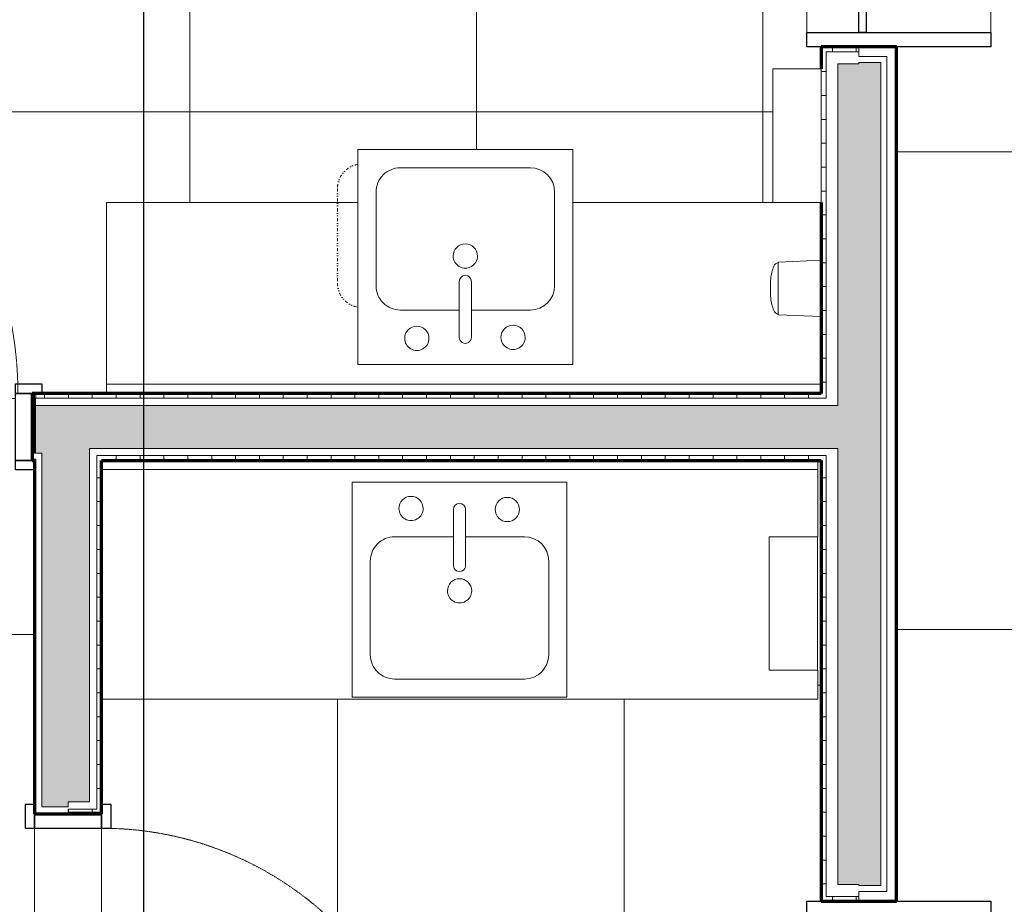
# Model space of a CAD drawing. Header units: millimetres. Extents: x -34717 to 7230, y -21919 to 4394.
# Tile 13 of 48: x -26402 to -24340, y -4443 to -2591. Entities that reach past the tile are written whole.
import ezdxf

# ---------------------------------------------------------------- set-up
doc = ezdxf.new("R2010")
doc.units = ezdxf.units.MM
doc.linetypes.add('_Tracejado pequeno', pattern=[2.25, 1.5, -0.75])
doc.linetypes.add('Traço ponto ponto', pattern=[20.6375, 6.35, -4.7625, 0, -4.7625, 0, -4.7625])
for name, color, linetype, lineweight in [('A-DOOR', 31, 'Continuous', 18), ('A-DOOR-FRAM', 31, 'Continuous', 25), ('A-DOOR-HDLN', 31, '_Tracejado pequeno', 18), ('A-FLOR-PATT', 8, 'Continuous', 18), ('A-GENM', 13, 'Continuous', 18), ('A-GLAZ', 151, 'Continuous', 18), ('A-WALL', 113, 'Continuous', 18), ('A-WALL-PATT', 111, 'Continuous', 70), ('G-ANNO-SYMB', 111, 'Continuous', 9), ('P-SANR-FIXT', 6, 'Continuous', 18), ('Q-CASE', 31, 'Continuous', 18), ('Q-SPCQ', 91, 'Continuous', 18)]:
    doc.layers.add(name, color=color, linetype=linetype, lineweight=lineweight)
pattern_1 = [(0, (0, 0), (0, 50), []), (90, (0, 0), (-50, 3e-15), [])]

# ---------------------------------------------------------------- blocks, each defined once
blk = doc.blocks.new('Topo de bancada do banheiro com buraco de pia quadrado - Profundidade 400mm-4355601-PLANTA TÉRREO - LAYOUT')
at = {"layer": 'Q-CASE', "linetype": 'Traço ponto ponto'}
blk.add_line((-785.1, 429.2), (-785.1, 230.8), dxfattribs=at)
at = {"layer": 'Q-CASE'}
for p, q in [((-1268.7, 400), (-742.3, 400)), ((-1268.7, 0), (-1268.7, 400)), ((-292.3, 400), (126.5, 400)), ((-1268.7, 19.1), (228.1, 19.1))]:
    blk.add_line(p, q, dxfattribs=at)
at = {"layer": 'Q-CASE', "linetype": 'Traço ponto ponto'}
for centre, start, end in [((-734.3, 429.2), 99.4574, 180), ((-734.3, 230.8), 180, 260.5426)]:
    blk.add_arc(centre, 50.8, start, end, dxfattribs=at)
blk = doc.blocks.new('PORTA - PN2 - 1_00 x 2_10 m-3995029-PLANTA TÉRREO - LAYOUT')
at = {"layer": 'A-DOOR', "lineweight": 25}
for p, q in [((390, -70), (420, -70)), ((390, -850), (390, -70)), ((420, -90), (420, -850)), ((420, -850), (390, -850))]:
    blk.add_line(p, q, dxfattribs=at)
at = {"layer": 'A-DOOR-FRAM'}
for p, q in [((-400.1, 90), (-360, 90)), ((-360, 90), (-360, 70)), ((420, 70), (420, 90)), ((420, 90), (475, 90)), ((475, 90), (475, 70)), ((-395, 70), (-360, 70)), ((-360, 70), (-395, 70)), ((-360, 70), (-360, -70)), ((420, -70), (420, 70)), ((420, 70), (455, 70)), ((455, 70), (420, 70)), ((-415, -90), (-415, -70)), ((-360, -70), (-395, -70)), ((-395, -70), (-360, -70)), ((-360, -70), (-360, -90)), ((455, -70), (420, -70)), ((420, -70), (455, -70)), ((420, -90), (420, -70)), ((-360, -90), (-415, -90)), ((475, -90), (420, -90))]:
    blk.add_line(p, q, dxfattribs=at)
at = {"layer": 'A-DOOR-HDLN'}
blk.add_arc((415, -70), 780, 180, 270.2033, dxfattribs=at)
blk = doc.blocks.new('PORTA - PN04 - 0_76 x 2_10-4356556-PLANTA TÉRREO - LAYOUT')
at = {"layer": 'A-DOOR', "lineweight": 25}
for p, q in [((380, 770), (350, 770)), ((350, 770), (350, 70)), ((380, 90), (380, 770)), ((350, 70), (380, 70))]:
    blk.add_line(p, q, dxfattribs=at)
at = {"layer": 'A-DOOR-FRAM'}
for p, q in [((-320, 90), (-370, 90)), ((-370, 90), (-370, 70)), ((-320, 70), (-320, 90)), ((430, 90), (380, 90)), ((380, 90), (380, 70)), ((-320, 70), (-350, 70)), ((-350, 70), (-320, 70)), ((-320, -70), (-320, 70)), ((410, 70), (380, 70)), ((380, 70), (380, -70)), ((380, 70), (410, 70)), ((-370, -70), (-370, -90)), ((-350, -70), (-320, -70)), ((-320, -70), (-350, -70)), ((-320, -90), (-320, -70)), ((380, -70), (410, -70)), ((410, -70), (380, -70)), ((380, -70), (380, -90)), ((430, -90), (430, -70)), ((-370, -90), (-320, -90)), ((380, -90), (430, -90))]:
    blk.add_line(p, q, dxfattribs=at)
at = {"layer": 'A-DOOR-HDLN'}
blk.add_arc((380, 70), 700, 90.1826, 180, dxfattribs=at)
blk = doc.blocks.new('Janela branca translucida - JN2 - Janela branca translucida-4332271-PLANTA TÉRREO - LAYOUT')
at = {"layer": 'A-GLAZ', "lineweight": 25}
for p, q in [((-250, 108.75), (-220, 108.75)), ((-250, 78.75), (-250, 108.75)), ((-220, 108.75), (-220, -276.35)), ((220, -276.35), (220, 108.75)), ((220, 108.75), (250, 108.75)), ((250, 108.75), (250, 78.75)), ((-220, 0), (220, 0)), ((-220, -15), (-220, 0)), ((220, 0), (220, -15)), ((220, -15), (-220, -15)), ((-250, -276.35), (-250, -78.75)), ((250, -78.75), (250, -276.35)), ((-220, -276.35), (-250, -276.35)), ((250, -276.35), (220, -276.35))]:
    blk.add_line(p, q, dxfattribs=at)
at = {"layer": 'A-GLAZ'}
for p, q in [((220, 108.75), (-220, 108.75)), ((-220, 0), (220, 0)), ((-220, -276.35), (220, -276.35))]:
    blk.add_line(p, q, dxfattribs=at)
blk = doc.blocks.new('Topo de bancada do banheiro com buraco de pia  - Profundidade 600 mm-4355457-PLANTA TÉRREO - LAYOUT')
at = {"layer": 'Q-CASE'}
for p, q in [((-1268.7, -19.1), (231.3, -19.1)), ((231.3, -160), (231.3, 0)), ((231.3, -500), (231.3, -439.4)), ((-1268.7, -500), (231.3, -500))]:
    blk.add_line(p, q, dxfattribs=at)
blk = doc.blocks.new('Pia da cozinha-Ilha - 450 x 450 mm-2968522-PLANTA TÉRREO - LAYOUT')
at = {"layer": 'P-SANR-FIXT'}
for p, q in [((-209.3, 222.7), (240.7, 222.7)), ((-209.3, -227.3), (-209.3, 222.7)), ((240.7, 222.7), (240.7, -227.3)), ((-120.4, 184.6), (151.8, 184.6)), ((-171.2, -62.2), (-171.2, 133.8)), ((202.6, 133.8), (202.6, -62.2)), ((3, -170.2), (3, -53.1)), ((28.4, -170.2), (28.4, -53.1)), ((3, -113), (-120.4, -113)), ((151.8, -113), (28.4, -113)), ((240.7, -227.3), (-209.3, -227.3))]:
    blk.add_line(p, q, dxfattribs=at)
for centre, radius, start, end in [((-120.4, 133.8), 50.8, 90, 180), ((151.8, 133.8), 50.8, 360, 90), ((15.7, 0), 25.4, 360, 180), ((15.7, 0), 25.4, 180, 0), ((15.7, -53.1), 12.7, 360, 180), ((-120.4, -62.2), 50.8, 180, 270), ((151.8, -62.2), 50.8, 270, 0), ((-84.3, -170.2), 25.4, 0, 180), ((117.3, -172.3), 25.4, 360, 180), ((-84.3, -170.2), 25.4, 180, 0), ((15.7, -170.2), 12.7, 180, 0), ((117.3, -172.3), 25.4, 180, 0)]:
    blk.add_arc(centre, radius, start, end, dxfattribs=at)
blk = doc.blocks.new('Pia da cozinha-Ilha - 450 x 450 mm-2935830-PLANTA TÉRREO - LAYOUT')
at = {"layer": 'P-SANR-FIXT'}
for p, q in [((240.7, 227.3), (-209.3, 227.3)), ((-209.3, 227.3), (-209.3, -222.7)), ((240.7, -222.7), (240.7, 227.3)), ((3, 170.2), (3, 53.1)), ((28.4, 170.2), (28.4, 53.1)), ((3, 113), (-120.4, 113)), ((151.8, 113), (28.4, 113)), ((-171.2, 62.2), (-171.2, -133.8)), ((202.6, -133.8), (202.6, 62.2)), ((-120.4, -184.6), (151.8, -184.6)), ((-209.3, -222.7), (240.7, -222.7))]:
    blk.add_line(p, q, dxfattribs=at)
for centre, radius, start, end in [((-84.3, 170.2), 25.4, 360, 180), ((117.3, 172.3), 25.4, 360, 180), ((-84.3, 170.2), 25.4, 180, 0), ((15.7, 170.2), 12.7, 360, 180), ((117.3, 172.3), 25.4, 180, 0), ((-120.4, 62.2), 50.8, 90, 180), ((151.8, 62.2), 50.8, 360, 90), ((15.7, 53.1), 12.7, 180, 0), ((15.7, 0), 25.4, 360, 180), ((15.7, 0), 25.4, 180, 0), ((-120.4, -133.8), 50.8, 180, 270), ((151.8, -133.8), 50.8, 270, 0)]:
    blk.add_arc(centre, radius, start, end, dxfattribs=at)
blk = doc.blocks.new('Soap_Dispenser-Bradley_Corp_Diplomat-6A01-11 - 6A01-11-V20-PLANTA TÉRREO - LAYOUT')
at = {"layer": 'A-GENM'}
for p, q in [((-24813.8, -3099.1), (-24813.8, -3153.4)), ((-24829.4, -3137.7), (-24829.1, -3133)), ((-24829.4, -3153.5), (-24829.4, -3137.7)), ((-24829.4, -3169.3), (-24829.4, -3153.5)), ((-24813.8, -3153.4), (-24813.8, -3207.9)), ((-24829.1, -3174), (-24829.4, -3169.3))]:
    blk.add_line(p, q, dxfattribs=at)
for centre, radius, start, end in [((-24731, -3143.6), 98.7, 158.3379, 173.8245), ((-24807.2, -3115.5), 17.7, 111.9638, 151.8557), ((-24731, -3163.4), 98.7, 186.1755, 201.6621), ((-24807.2, -3191.5), 17.7, 208.1443, 248.0362)]:
    blk.add_arc(centre, radius, start, end, dxfattribs=at)
at = {"layer": 'Q-SPCQ'}
for p, q in [((-24813.8, -3098.4), (-24723.3, -3094.6)), ((-24813.8, -3099.1), (-24813.8, -3098.4)), ((-24813.8, -3208.6), (-24813.8, -3207.9)), ((-24723.3, -3212.4), (-24813.8, -3208.6))]:
    blk.add_line(p, q, dxfattribs=at)
blk = doc.blocks.new('Towel_Dispenser-Bradley_Corp-250-33 - Towel_Dispenser-Bradley_Corp-250-33-3617267-PLANTA TÉRREO - LAYOUT')
at = {"layer": 'Q-SPCQ'}
for p, q in [((-25482.7, -5834.4), (-25203.3, -5834.4)), ((-25482.7, -5936), (-25482.7, -5834.4)), ((-25203.3, -5834.4), (-25203.3, -5936)), ((-25203.3, -5936), (-25482.7, -5936))]:
    blk.add_line(p, q, dxfattribs=at)

msp = doc.modelspace()

# ---------------------------------------------------------------- hatches: boundary and pattern name
at = {"layer": 'A-FLOR-PATT'}
h = msp.add_hatch(dxfattribs=at)
h.set_pattern_fill('FP_63', color=256, style=0, pattern_type=2)
h.set_pattern_definition([(0, (-25041.1, -8868.5), (0, 1000), []), (90, (-25041.1, -8868.5), (-1000, 6e-14), [])])
h.paths.add_polyline_path([(-22041.115, -11868.492), (-22041.115, -6178.492), (-22066.115, -6178.492), (-22066.115, -518.492), (-24565.802, -518.492), (-24565.802, -603.492), (-22110.904, -603.492), (-22110.904, -653.492), (-24565.802, -653.492), (-24565.802, -2148.292), (-24368.202, -2148.292), (-24368.202, -2648.292), (-24565.802, -2648.292), (-24565.802, -4435.992), (-24368.202, -4435.992), (-24368.202, -4935.992), (-24565.802, -4935.992), (-24565.802, -6093.492), (-30065.802, -6093.492), (-30065.802, -11868.492), (-28977.327, -11868.492), (-28977.327, -11803.492), (-28877.327, -11803.492), (-28877.327, -11868.492), (-26977.327, -11868.492), (-26977.327, -11803.492), (-26877.327, -11803.492), (-26877.327, -11868.492), (-22377.327, -11868.492), (-22377.327, -11803.492), (-22277.327, -11803.492), (-22277.327, -11868.492), (-22075.558, -11868.492)], flags=0)
h.paths.add_polyline_path([(-30001.92, -11858.492), (-30030.802, -11858.492), (-30030.802, -6218.492), (-29980.802, -6218.492), (-29981.376, -11858.492), (-29999.332, -11858.492)], flags=0)
h.paths.add_polyline_path([(-24865.802, -8468.492), (-25065.802, -8468.492), (-25065.802, -8318.492), (-24865.802, -8318.492)], flags=0)
h.paths.add_polyline_path([(-29965.221, -8468.492), (-29965.221, -8318.492), (-29765.221, -8318.492), (-29765.221, -8468.492), (-29841.614, -8468.492)], flags=0)
h.paths.add_polyline_path([(-25065.802, -6368.492), (-25065.802, -6218.492), (-24865.802, -6218.492), (-24865.802, -6368.492)], flags=0)
h.paths.add_polyline_path([(-29965.221, -6368.492), (-29965.221, -6218.492), (-29765.221, -6218.492), (-29765.221, -6368.492), (-29841.614, -6368.492)], flags=0)
h = msp.add_hatch(dxfattribs=at)
h.set_pattern_fill('FP_64', color=256, style=0, pattern_type=2)
h.set_pattern_definition([(270, (-27845.8, -3384.74), (600, 4e-14), []), (0, (-27845.8, -3384.74), (0, 600), [])])
h.paths.add_polyline_path([(-26410.802, -3513.492), (-26410.802, -3353.492), (-26355.802, -3353.492), (-26355.802, -3373.492), (-26220.088, -3373.492), (-26220.088, -2973.492), (-25693.659, -2973.492), (-25693.659, -2863.192), (-25243.659, -2863.192), (-25243.659, -2973.492), (-24824.902, -2973.492), (-24824.902, -2694.092), (-24723.302, -2694.092), (-24723.302, -2648.292), (-24753.302, -2648.292), (-24753.302, -2148.292), (-24723.302, -2148.292), (-24723.302, -2028.292), (-24767.502, -2028.292), (-24767.502, -2003.292), (-24723.302, -2003.292), (-24723.302, -1305.379), (-24841.256, -1305.106), (-24843.952, -1301.159), (-24843.952, -1050.824), (-24842.139, -1047.367), (-24840.283, -1046.604), (-24723.302, -1046.604), (-24723.302, -675.992), (-25543.615, -675.992), (-25543.615, -2003.292), (-25417.502, -2003.292), (-25417.502, -2028.292), (-25615.802, -2028.292), (-25615.802, -2003.292), (-25568.615, -2003.292), (-25568.615, -675.992), (-26393.302, -675.992), (-26393.302, -2003.292), (-26265.802, -2003.292), (-26265.802, -2028.292), (-26475.802, -2028.292), (-26475.802, -2003.292), (-26418.302, -2003.292), (-26418.302, -675.992), (-27245.802, -675.992), (-27245.802, -1026.604), (-27127.848, -1026.877), (-27125.152, -1030.824), (-27125.152, -1281.159), (-27126.965, -1284.616), (-27128.821, -1285.379), (-27245.802, -1285.379), (-27245.616, -2003.292), (-27125.802, -2003.292), (-27125.802, -2028.292), (-27245.802, -2028.292), (-27245.802, -3353.492), (-27190.802, -3353.492), (-27190.802, -3513.492), (-26554.188, -3513.492)], flags=0)
h.paths.add_polyline_path([(-25984.552, -1340.992), (-26034.128, -1336.863), (-26079.552, -1325.992), (-26101.872, -1311.955), (-26120.515, -1293.311), (-26134.552, -1270.992), (-26160.87, -1186.498), (-26175.076, -1099.147), (-26176.89, -1010.668), (-26166.276, -922.809), (-26143.444, -837.307), (-26150.448, -835.376), (-26158.622, -831.88), (-26166.789, -825.708), (-26173.232, -817.752), (-26177.571, -808.48), (-26179.552, -798.435), (-26179.552, -715.096), (-26178.56, -707.563), (-26175.653, -700.544), (-26171.028, -694.516), (-26165, -689.891), (-26157.981, -686.983), (-26150.448, -685.992), (-25818.656, -685.992), (-25811.124, -686.983), (-25802.828, -690.87), (-25798.077, -694.516), (-25793.451, -700.544), (-25790.544, -707.563), (-25789.552, -715.096), (-25789.552, -798.435), (-25791.533, -808.48), (-25795.872, -817.752), (-25802.828, -826.096), (-25810.483, -831.88), (-25822.776, -836.613), (-25825.66, -837.307), (-25802.828, -922.809), (-25792.214, -1010.668), (-25794.028, -1099.147), (-25808.234, -1186.498), (-25834.552, -1270.992), (-25849.604, -1294.326), (-25867.233, -1311.955), (-25889.552, -1325.992), (-25936.464, -1337.219), (-25977.902, -1340.47)], flags=0)
h.paths.add_polyline_path([(-25106.654, -1340.992), (-25156.23, -1336.863), (-25201.654, -1325.992), (-25223.974, -1311.955), (-25242.617, -1293.311), (-25256.654, -1270.992), (-25282.972, -1186.498), (-25297.178, -1099.147), (-25298.992, -1010.668), (-25288.378, -922.809), (-25265.546, -837.307), (-25272.55, -835.376), (-25280.724, -831.88), (-25288.891, -825.708), (-25295.334, -817.752), (-25299.673, -808.48), (-25301.654, -798.435), (-25301.654, -715.096), (-25300.662, -707.563), (-25297.755, -700.544), (-25293.13, -694.516), (-25287.102, -689.891), (-25280.083, -686.983), (-25272.55, -685.992), (-24940.758, -685.992), (-24933.226, -686.983), (-24924.93, -690.87), (-24920.179, -694.516), (-24915.553, -700.544), (-24912.646, -707.563), (-24911.654, -715.096), (-24911.654, -798.435), (-24913.635, -808.48), (-24917.974, -817.752), (-24924.93, -826.096), (-24932.585, -831.88), (-24944.878, -836.613), (-24947.762, -837.307), (-24924.93, -922.809), (-24914.316, -1010.668), (-24916.13, -1099.147), (-24930.337, -1186.498), (-24956.654, -1270.992), (-24971.706, -1294.326), (-24989.345, -1311.962), (-25011.654, -1325.992), (-25058.566, -1337.219), (-25100.005, -1340.47)], flags=0)
h.paths.add_polyline_path([(-26862.45, -1340.992), (-26912.025, -1336.863), (-26957.45, -1325.992), (-26979.769, -1311.955), (-26998.413, -1293.311), (-27012.45, -1270.992), (-27038.768, -1186.498), (-27052.974, -1099.147), (-27054.788, -1010.668), (-27044.174, -922.809), (-27021.342, -837.307), (-27028.346, -835.376), (-27036.52, -831.88), (-27044.687, -825.708), (-27051.13, -817.752), (-27055.469, -808.48), (-27057.45, -798.435), (-27057.45, -715.096), (-27056.458, -707.563), (-27053.551, -700.544), (-27048.926, -694.516), (-27042.898, -689.891), (-27035.879, -686.983), (-27028.346, -685.992), (-26696.554, -685.992), (-26689.022, -686.983), (-26680.726, -690.87), (-26675.974, -694.516), (-26671.349, -700.544), (-26668.442, -707.563), (-26667.45, -715.096), (-26667.45, -798.435), (-26669.431, -808.48), (-26673.77, -817.752), (-26680.726, -826.096), (-26688.381, -831.88), (-26700.674, -836.613), (-26703.558, -837.307), (-26680.726, -922.809), (-26670.112, -1010.668), (-26671.926, -1099.147), (-26686.132, -1186.498), (-26712.45, -1270.992), (-26727.502, -1294.326), (-26745.131, -1311.955), (-26767.45, -1325.992), (-26814.362, -1337.219), (-26855.8, -1340.47)], flags=0)
h = msp.add_hatch(dxfattribs=at)
h.set_pattern_fill('FP_65', color=256, style=0, pattern_type=2)
h.set_pattern_definition([(90, (-27315.8, -4478.5), (-600, 4e-14), []), (180, (-27315.8, -4478.5), (-7e-14, -600), [])])
h.paths.add_polyline_path([(-27211.673, -5443.492), (-26370.802, -5443.492), (-26370.802, -5203.492), (-26390.802, -5203.492), (-26390.802, -5153.492), (-26370.802, -5153.492), (-26370.802, -5033.492), (-26390.802, -5033.492), (-26390.802, -4983.492), (-26370.802, -4983.492), (-26370.802, -4283.492), (-26390.802, -4283.492), (-26390.802, -4233.492), (-26370.802, -4233.492), (-26370.802, -3533.492), (-26410.802, -3533.492), (-26410.802, -3513.492), (-27190.802, -3513.492), (-27190.802, -3533.492), (-27245.802, -3533.492), (-27245.802, -3513.492), (-27385.802, -3513.492), (-27385.802, -3533.492), (-27440.802, -3533.492), (-27440.802, -3513.492), (-28220.802, -3513.492), (-28220.802, -3533.492), (-28260.802, -3533.492), (-28260.802, -4134.742), (-28240.802, -4134.742), (-28240.802, -4189.742), (-28260.802, -4189.742), (-28260.802, -5119.742), (-28240.802, -5119.742), (-28240.802, -5174.742), (-28260.802, -5174.742), (-28260.802, -5443.492), (-27507.137, -5443.492)], flags=0)
h = msp.add_hatch(dxfattribs=at)
h.set_pattern_fill('FP_72', color=256, style=0, pattern_type=2)
h.set_pattern_definition([(270, (-27536.76, -3384.74), (600, 4e-14), []), (0, (-27536.76, -3384.74), (0, 600), [])])
h.paths.add_polyline_path([(-26210.802, -5033.492), (-24723.302, -5033.492), (-24723.302, -4935.992), (-24753.302, -4935.992), (-24753.302, -4435.992), (-24723.302, -4435.992), (-24723.302, -3513.492), (-24730.802, -3513.492), (-24730.802, -4013.492), (-26230.802, -4013.492), (-26230.802, -4233.492), (-26210.802, -4233.492), (-26210.802, -4283.492), (-26230.802, -4283.492), (-26230.802, -4983.492), (-26210.802, -4983.492), (-26210.802, -4984.155)], flags=0)
at = {"layer": 'A-WALL-PATT'}
h = msp.add_hatch(color=256, dxfattribs=at)
h.paths.add_polyline_path([(-24598.302, -6060.992), (-24598.302, -4968.492), (-24644.552, -4968.492), (-24644.552, -4970.992), (-24688.302, -4970.992), (-24688.302, -6060.992)], flags=0)
h.paths.add_polyline_path([(-24644.432, -4403.492), (-24598.302, -4403.492), (-24598.302, -2680.792), (-24644.552, -2680.792), (-24644.552, -2683.292), (-24688.302, -2683.292), (-24688.302, -4400.992), (-24644.552, -4400.992), (-24644.552, -4403.492)], flags=0)
h.paths.add_polyline_path([(-24598.302, -2115.792), (-24598.302, -640.992), (-24688.302, -641.227), (-24688.302, -2113.292), (-24644.552, -2113.292), (-24644.552, -2115.792)], flags=0)
at = {"layer": 'A-WALL-PATT', "lineweight": 18}
h = msp.add_hatch(dxfattribs=at)
h.set_pattern_fill('FP_23', color=256, style=0, pattern_type=2)
h.set_pattern_definition(pattern_1)
h.paths.add_polyline_path([(-24713.302, -5945.992), (-24713.302, -5163.492), (-24723.302, -5163.492), (-24723.302, -5945.992)], flags=0)
h.paths.add_polyline_path([(-24723.302, -5043.492), (-24713.302, -5043.492), (-24713.302, -4945.992), (-24644.552, -4945.992), (-24644.552, -4935.992), (-24723.302, -4935.992), (-24723.302, -5033.492)], flags=0)
h.paths.add_polyline_path([(-24723.302, -4435.992), (-24644.552, -4435.992), (-24644.552, -4425.992), (-24713.302, -4425.992), (-24713.302, -3503.492), (-24723.302, -3503.492), (-24723.302, -4425.992)], flags=0)
h.paths.add_polyline_path([(-24722.723, -3383.492), (-24713.302, -3383.492), (-24713.302, -2658.292), (-24644.552, -2658.292), (-24644.552, -2648.292), (-24723.302, -2648.292), (-24723.302, -3383.492)], flags=0)
h.paths.add_polyline_path([(-24723.302, -2148.292), (-24644.552, -2148.292), (-24644.552, -2138.292), (-24713.302, -2138.292), (-24713.773, -2028.292), (-24723.302, -2028.292), (-24723.302, -2138.292)], flags=0)
h.paths.add_polyline_path([(-24713.302, -2003.292), (-24713.302, -675.992), (-24723.302, -675.992), (-24723.302, -2003.292)], flags=0)
h = msp.add_hatch(dxfattribs=at)
h.set_pattern_fill('FP_23', color=256, style=0, pattern_type=2)
h.set_pattern_definition(pattern_1)
h.paths.add_polyline_path([(-26371.039, -3443.492), (-26370.802, -3443.492), (-26370.802, -3373.492), (-26375.802, -3373.492), (-26375.802, -3443.492), (-26373.302, -3443.492)], flags=0)
h.paths.add_polyline_path([(-27235.802, -3443.492), (-27225.802, -3443.492), (-27225.802, -3373.492), (-27255.802, -3373.492), (-27255.802, -3383.492), (-27235.802, -3383.492), (-27235.802, -3424.913)], flags=0)
h.paths.add_polyline_path([(-27405.802, -3443.492), (-27395.802, -3443.492), (-27395.802, -3383.492), (-27375.802, -3383.492), (-27376.044, -3373.492), (-27405.802, -3373.492), (-27405.802, -3424.913)], flags=0)
h.paths.add_polyline_path([(-28260.528, -3443.492), (-28255.802, -3443.492), (-28255.802, -3373.492), (-28260.802, -3373.492), (-28260.802, -3443.492)], flags=0)
h = msp.add_hatch(dxfattribs=at)
h.set_pattern_fill('FP_23', color=256, style=0, pattern_type=2)
h.set_pattern_definition(pattern_1)
h.paths.add_polyline_path([(-26225.445, -3383.492), (-24723.302, -3383.492), (-24723.302, -3373.492), (-26368.302, -3373.492), (-26368.302, -3383.492), (-26230.802, -3383.492)], flags=0)
at = {"layer": 'A-WALL-PATT'}
h = msp.add_hatch(color=256, dxfattribs=at)
h.paths.add_polyline_path([(-26368.302, -3498.492), (-26355.802, -3498.492), (-26355.802, -3398.492), (-26370.802, -3398.492), (-26370.802, -3498.492)], flags=0)
h.paths.add_polyline_path([(-27390.802, -3498.492), (-27240.802, -3498.492), (-27240.802, -3443.492), (-27250.802, -3443.492), (-27250.802, -3398.492), (-27380.802, -3398.492), (-27380.802, -3443.492), (-27390.802, -3443.492), (-27390.802, -3472.257)], flags=0)
h.paths.add_polyline_path([(-28275.802, -3498.492), (-28260.802, -3498.492), (-28260.802, -3398.492), (-28275.802, -3398.492), (-28275.802, -3488.492)], flags=0)
h = msp.add_hatch(color=256, dxfattribs=at)
h.paths.add_polyline_path([(-26255.802, -5970.992), (-26255.802, -5935.992), (-26355.802, -5935.992), (-26355.802, -5970.992), (-26261.913, -5970.992)], flags=0)
h.paths.add_polyline_path([(-26305.802, -5158.492), (-26300.802, -5158.492), (-26300.802, -5148.492), (-26255.802, -5148.243), (-26255.802, -5038.492), (-26300.802, -5038.492), (-26300.802, -5028.492), (-26355.802, -5028.492), (-26355.802, -5158.492)], flags=0)
h.paths.add_polyline_path([(-26355.802, -4238.492), (-26300.802, -4238.492), (-26300.802, -4228.492), (-26255.802, -4228.492), (-26255.802, -3398.492), (-26355.802, -3398.492), (-26355.802, -4228.492)], flags=0)
msp.add_hatch(color=256, dxfattribs=at).paths.add_polyline_path([(-24730.802, -3488.492), (-24688.302, -3488.492), (-24688.302, -3398.492), (-26255.802, -3398.492), (-26255.802, -3488.492), (-24910.475, -3488.492)], flags=0)
at = {"layer": 'A-WALL-PATT', "lineweight": 18}
h = msp.add_hatch(dxfattribs=at)
h.set_pattern_fill('FP_23', color=256, style=0, pattern_type=2)
h.set_pattern_definition(pattern_1)
h.paths.add_polyline_path([(-26255.802, -5935.992), (-26230.802, -5935.992), (-26230.802, -5933.492), (-26300.802, -5933.492), (-26300.802, -5935.992)], flags=0)
h.paths.add_polyline_path([(-26300.802, -5173.492), (-26230.802, -5173.492), (-26230.802, -5163.492), (-26300.802, -5163.492), (-26300.802, -5170.992)], flags=0)
h.paths.add_polyline_path([(-26240.802, -5043.492), (-26230.802, -5043.492), (-26230.802, -5013.492), (-26300.802, -5013.492), (-26300.802, -5023.492), (-26240.802, -5023.492), (-26240.802, -5038.492)], flags=0)
h.paths.add_polyline_path([(-26240.939, -4253.492), (-26230.802, -4253.492), (-26230.802, -3503.492), (-26240.802, -3503.492), (-26240.802, -4243.492), (-26300.802, -4243.492), (-26300.802, -4253.492), (-26255.802, -4253.492)], flags=0)
h = msp.add_hatch(dxfattribs=at)
h.set_pattern_fill('FP_23', color=256, style=0, pattern_type=2)
h.set_pattern_definition(pattern_1)
h.paths.add_polyline_path([(-25239.217, -3513.492), (-24723.302, -3513.492), (-24723.302, -3503.492), (-26230.802, -3503.492), (-26230.802, -3513.492), (-25896.703, -3513.492)], flags=0)

# ---------------------------------------------------------------- linework, layer by layer
at = {"layer": 'A-WALL', "lineweight": 70}
for p, q in [((-24723.302, -2648.292), (-24723.302, -2694.092)), ((-24565.802, -2648.292), (-24723.302, -2648.292)), ((-24565.802, -4435.992), (-24565.802, -2648.292)), ((-24723.302, -2973.492), (-24723.302, -3373.492)), ((-26375.802, -3373.492), (-26375.802, -3513.492)), ((-24723.302, -3373.492), (-26375.802, -3373.492)), ((-26370.802, -3498.492), (-26370.802, -3383.492)), ((-26375.802, -3513.492), (-26370.802, -3513.492)), ((-26370.802, -3513.492), (-26370.802, -4253.492)), ((-26230.802, -4253.492), (-26230.802, -3513.492)), ((-26230.802, -3513.492), (-24723.302, -3513.492)), ((-24723.302, -3513.492), (-24723.302, -4435.992)), ((-26370.802, -4253.492), (-26230.802, -4253.492)), ((-24723.302, -4435.992), (-24565.802, -4435.992))]:
    msp.add_line(p, q, dxfattribs=at)
at = {"layer": 'A-WALL'}
for p, q in [((-24713.302, -2658.292), (-24713.302, -3383.492)), ((-24644.552, -2658.292), (-24713.302, -2658.292)), ((-24644.552, -2668.292), (-24644.552, -2648.292)), ((-24585.802, -2668.292), (-24644.552, -2668.292)), ((-24598.302, -2680.792), (-24644.552, -2680.792)), ((-24644.552, -2683.292), (-24644.552, -2680.792)), ((-24598.302, -4403.492), (-24598.302, -2680.792)), ((-24585.802, -4415.992), (-24585.802, -2668.292)), ((-24688.302, -2683.292), (-24688.302, -3398.492)), ((-24644.552, -2683.292), (-24688.302, -2683.292)), ((-26370.802, -3383.492), (-26370.802, -3373.492)), ((-26368.302, -3373.492), (-26368.302, -3383.492)), ((-24713.302, -3383.492), (-26370.802, -3383.492)), ((-24688.302, -3398.492), (-26370.802, -3398.492)), ((-26375.802, -3443.492), (-26370.802, -3443.492)), ((-26373.302, -3443.492), (-26373.302, -3510.992)), ((-26370.802, -3498.492), (-26355.802, -3498.492)), ((-26355.802, -3498.492), (-26355.802, -4238.492)), ((-26255.802, -4228.492), (-26255.802, -3488.492)), ((-24688.302, -3488.492), (-26255.802, -3488.492)), ((-26240.802, -4243.492), (-26240.802, -3503.492)), ((-24713.302, -3503.492), (-26240.802, -3503.492)), ((-24713.302, -3503.492), (-24713.302, -4425.992)), ((-24688.302, -3488.492), (-24688.302, -4400.992)), ((-26373.302, -3510.992), (-26368.302, -3510.992)), ((-26368.302, -3510.992), (-26368.302, -4250.992)), ((-26355.802, -4238.492), (-26300.802, -4238.492)), ((-26300.802, -4228.492), (-26255.802, -4228.492)), ((-26300.802, -4228.492), (-26300.802, -4238.492)), ((-26300.802, -4243.492), (-26240.802, -4243.492)), ((-26300.802, -4243.492), (-26300.802, -4253.492)), ((-26368.302, -4250.992), (-26300.802, -4250.992)), ((-26370.802, -4983.492), (-26370.802, -4283.492)), ((-26230.802, -4283.492), (-26230.802, -4983.492)), ((-24688.302, -4400.992), (-24644.552, -4400.992)), ((-24644.552, -4403.492), (-24644.552, -4400.992)), ((-24644.552, -4403.492), (-24598.302, -4403.492)), ((-24713.302, -4425.992), (-24644.552, -4425.992)), ((-24644.552, -4415.992), (-24585.802, -4415.992)), ((-24644.552, -4435.992), (-24644.552, -4415.992))]:
    msp.add_line(p, q, dxfattribs=at)
at = {"layer": 'G-ANNO-SYMB', "lineweight": 25}
msp.add_line((-26143.005, 2987.802), (-26143.005, -21119.396), dxfattribs=at)

# ---------------------------------------------------------------- block references
at = {"layer": 'A-DOOR'}
for name, p, rotation in [('PORTA - PN2 - 1_00 x 2_10 m-3995029-PLANTA TÉRREO - LAYOUT', (-26770.802, -3443.492), 180), ('PORTA - PN04 - 0_76 x 2_10-4356556-PLANTA TÉRREO - LAYOUT', (-26300.802, -4603.492), 270.0000000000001)]:
    msp.add_blockref(name, p, dxfattribs=dict(at, rotation=rotation))
at = {"layer": 'A-GLAZ', "rotation": 89.99999999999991}
for p in [(-24644.552, -2398.292), (-24644.552, -4685.992)]:
    msp.add_blockref('Janela branca translucida - JN2 - Janela branca translucida-4332271-PLANTA TÉRREO - LAYOUT', p, dxfattribs=at)
at = {"layer": 'P-SANR-FIXT', "rotation": 180}
for name, p in [('Pia da cozinha-Ilha - 450 x 450 mm-2935830-PLANTA TÉRREO - LAYOUT', (-25452.97, -3085.846)), ('Pia da cozinha-Ilha - 450 x 450 mm-2968522-PLANTA TÉRREO - LAYOUT', (-25465.113, -3786.537))]:
    msp.add_blockref(name, p, dxfattribs=at)
at = {"layer": 'Q-CASE'}
for name, p in [('Topo de bancada do banheiro com buraco de pia quadrado - Profundidade 400mm-4355601-PLANTA TÉRREO - LAYOUT', (-24951.363, -3373.492)), ('Topo de bancada do banheiro com buraco de pia  - Profundidade 600 mm-4355457-PLANTA TÉRREO - LAYOUT', (-24962.077, -3513.492))]:
    msp.add_blockref(name, p, dxfattribs=at)
at = {"layer": 'Q-SPCQ'}
for p, rotation in [((-30659.294, 22509.21), 90.0000000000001), ((-30666.794, 21529.81), 90.00000000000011)]:
    msp.add_blockref('Towel_Dispenser-Bradley_Corp-250-33 - Towel_Dispenser-Bradley_Corp-250-33-3617267-PLANTA TÉRREO - LAYOUT', p, dxfattribs=dict(at, rotation=rotation))
msp.add_blockref('Soap_Dispenser-Bradley_Corp_Diplomat-6A01-11 - 6A01-11-V20-PLANTA TÉRREO - LAYOUT', (0, 0), dxfattribs=at)

doc.saveas('drawing.dxf')
